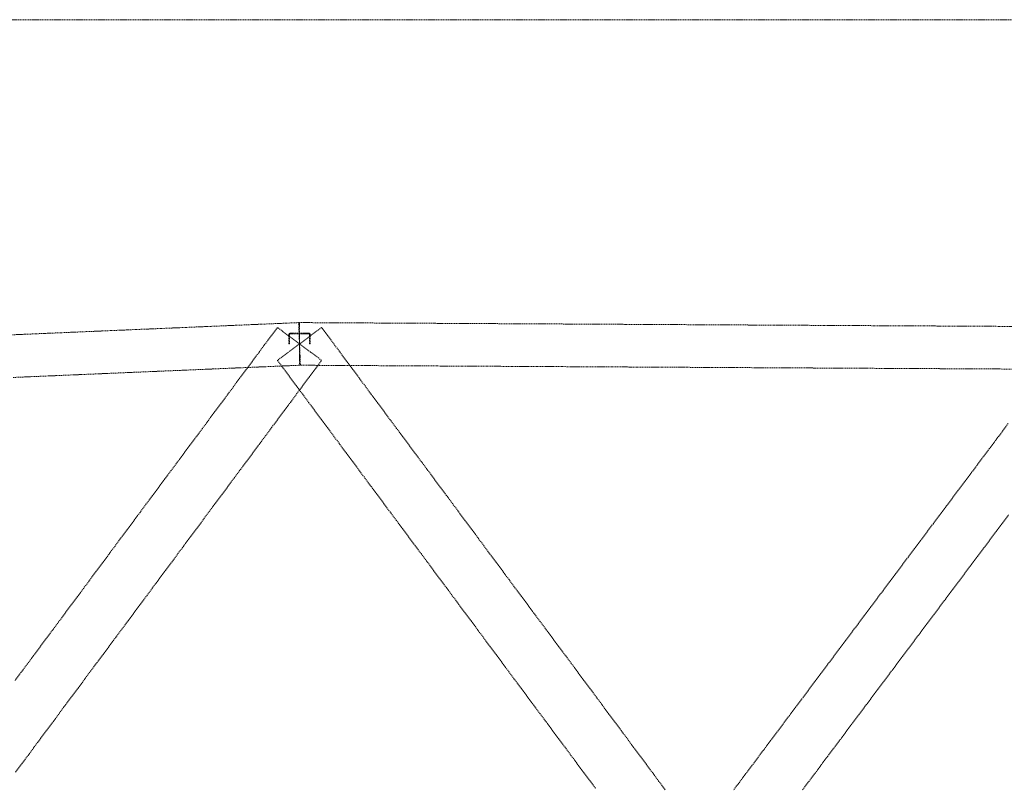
# Model space of a CAD drawing. Header units: millimetres. Extents: x -176817 to 571382, y -58489 to 156123.
# Tile 197 of 256: x 150336 to 155878, y -9437 to -5129. Entities that reach past the tile are written whole.
import ezdxf

# ---------------------------------------------------------------- set-up
doc = ezdxf.new("R2010")
doc.units = ezdxf.units.MM
doc.header["$LTSCALE"] = 0.2
doc.linetypes.add('HIDDEN', pattern=[9.525, 6.35, -3.175])
doc.layers.add('-AAA Podkład', color=252, linetype='Continuous', lineweight=13)
doc.layers.add('-AAA Wymiar', color=1, linetype='Continuous', lineweight=18)

# ---------------------------------------------------------------- blocks, each defined once
blk = doc.blocks.new('Podkład rev.B')
at = {"layer": '-AAA Podkład', "linetype": 'HIDDEN', "ltscale": 5, "elevation": 0}
blk.add_lwpolyline([(36922.7, -22812.2), (-1301.7, -22812.2), (-1301.7, -30202.3), (36922.7, -30202.3)], close=True, dxfattribs=at)
at = {"layer": '-AAA Podkład', "linetype": 'HIDDEN', "ltscale": 5}
for points in [[(12855.1, -24756.7), (12852.6, -24696.8), (12850, -24636.8), (12847.4, -24576.9), (12844.9, -24516.9), (12774.6, -24519.9), (12704.3, -24522.9), (12634, -24525.9), (12563.6, -24528.9), (12493.3, -24531.9), (12423, -24534.9), (12352.7, -24537.9), (12282.4, -24540.9), (12212.1, -24543.9), (12141.8, -24546.9), (12071.5, -24549.9), (12001.1, -24552.9), (11930.8, -24555.8), (11860.5, -24558.8), (11790.2, -24561.8), (11719.9, -24564.8), (11649.6, -24567.8), (11579.3, -24570.8), (11509, -24573.8), (11438.6, -24576.8), (11368.3, -24579.8), (11298, -24582.8), (11227.7, -24585.8)], [(11237.9, -24825.6), (11308.2, -24822.6), (11378.5, -24819.6), (11448.9, -24816.6), (11519.2, -24813.6), (11589.5, -24810.6), (11659.8, -24807.6), (11730.1, -24804.6), (11800.4, -24801.6), (11870.7, -24798.6), (11941, -24795.6), (12011.4, -24792.6), (12081.7, -24789.6), (12152, -24786.7), (12222.3, -24783.7), (12292.6, -24780.7), (12362.9, -24777.7), (12433.2, -24774.7), (12503.5, -24771.7), (12573.9, -24768.7), (12644.2, -24765.7), (12714.5, -24762.7), (12784.8, -24759.7), (12855.1, -24756.7)], [(12974.4, -24729.3), (12912.2, -24683.1), (12850, -24636.8), (12787.8, -24590.6), (12725.6, -24544.4), (12690.4, -24591.7), (12655.3, -24639), (12620.1, -24686.3), (12585, -24733.6), (12549.8, -24780.9), (12514.7, -24828.2), (12479.5, -24875.5), (12444.4, -24922.8), (12409.2, -24970.1), (12374, -25017.4), (12338.9, -25064.7), (12303.7, -25112), (12268.6, -25159.3), (12233.4, -25206.6), (12198.3, -25253.9), (12163.1, -25301.1), (12127.9, -25348.4), (12092.8, -25395.7), (12057.6, -25443), (12022.5, -25490.3), (11987.3, -25537.6), (11952.2, -25584.9), (11917, -25632.2), (11881.9, -25679.5), (11846.7, -25726.8), (11811.5, -25774.1), (11776.4, -25821.4), (11741.2, -25868.7), (11706.1, -25916), (11670.9, -25963.3), (11635.8, -26010.6), (11600.6, -26057.9), (11565.4, -26105.2), (11530.3, -26152.5), (11495.1, -26199.8), (11460, -26247.1), (11424.8, -26294.4), (11389.7, -26341.7), (11354.5, -26389), (11319.4, -26436.3), (11284.2, -26483.6), (11249, -26530.9)], [(11251.7, -27046.9), (11286.9, -26999.6), (11322.1, -26952.3), (11357.2, -26905), (11392.4, -26857.7), (11427.5, -26810.4), (11462.7, -26763.1), (11497.8, -26715.8), (11533, -26668.5), (11568.1, -26621.2), (11603.3, -26573.9), (11638.5, -26526.6), (11673.6, -26479.3), (11708.8, -26432), (11743.9, -26384.7), (11779.1, -26337.5), (11814.2, -26290.2), (11849.4, -26242.9), (11884.6, -26195.6), (11919.7, -26148.3), (11954.9, -26101), (11990, -26053.7), (12025.2, -26006.4), (12060.3, -25959.1), (12095.5, -25911.8), (12130.6, -25864.5), (12165.8, -25817.2), (12201, -25769.9), (12236.1, -25722.6), (12271.3, -25675.3), (12306.4, -25628), (12341.6, -25580.7), (12376.7, -25533.4), (12411.9, -25486.1), (12447.1, -25438.8), (12482.2, -25391.5), (12517.4, -25344.2), (12552.5, -25296.9), (12587.7, -25249.6), (12622.8, -25202.3), (12658, -25155), (12693.1, -25107.7), (12728.3, -25060.4), (12763.5, -25013.1), (12798.6, -24965.8), (12833.8, -24918.5), (12868.9, -24871.2), (12904.1, -24823.9), (12939.2, -24776.6), (12974.4, -24729.3)], [(14908, -27145.8), (14872.8, -27098.5), (14837.7, -27051.2), (14802.5, -27003.9), (14767.4, -26956.6), (14732.2, -26909.3), (14697.1, -26862), (14661.9, -26814.7), (14626.7, -26767.4), (14591.6, -26720.1), (14556.4, -26672.8), (14521.3, -26625.5), (14486.1, -26578.2), (14451, -26530.9), (14415.8, -26483.6), (14380.6, -26436.3), (14345.5, -26389), (14310.3, -26341.7), (14275.2, -26294.4), (14240, -26247.1), (14204.9, -26199.8), (14169.7, -26152.5), (14134.6, -26105.2), (14099.4, -26057.9), (14064.2, -26010.6), (14029.1, -25963.3), (13993.9, -25916), (13958.8, -25868.7), (13923.6, -25821.4), (13888.5, -25774.1), (13853.3, -25726.8), (13818.1, -25679.5), (13783, -25632.2), (13747.8, -25584.9), (13712.7, -25537.6), (13677.5, -25490.3), (13642.4, -25443), (13607.2, -25395.7), (13572.1, -25348.4), (13536.9, -25301.1), (13501.7, -25253.9), (13466.6, -25206.6), (13431.4, -25159.3), (13396.3, -25112), (13361.1, -25064.7), (13326, -25017.4), (13290.8, -24970.1), (13255.6, -24922.8), (13220.5, -24875.5), (13185.3, -24828.2), (13150.2, -24780.9), (13115, -24733.6), (13079.9, -24686.3), (13044.7, -24639), (13009.6, -24591.7), (12974.4, -24544.4), (12912.2, -24590.6), (12850, -24636.8), (12787.8, -24683.1), (12725.6, -24729.3), (12760.8, -24776.6), (12795.9, -24823.9), (12831.1, -24871.2), (12866.2, -24918.5), (12901.4, -24965.8), (12936.5, -25013.1), (12971.7, -25060.4), (13006.9, -25107.7), (13042, -25155), (13077.2, -25202.3), (13112.3, -25249.6), (13147.5, -25296.9), (13182.6, -25344.2), (13217.8, -25391.5), (13252.9, -25438.8), (13288.1, -25486.1), (13323.3, -25533.4), (13358.4, -25580.7), (13393.6, -25628), (13428.7, -25675.3), (13463.9, -25722.6), (13499, -25769.9), (13534.2, -25817.2), (13569.4, -25864.5), (13604.5, -25911.8), (13639.7, -25959.1), (13674.8, -26006.4), (13710, -26053.7), (13745.1, -26101), (13780.3, -26148.3), (13815.4, -26195.6), (13850.6, -26242.9), (13885.8, -26290.2), (13920.9, -26337.5), (13956.1, -26384.7), (13991.2, -26432), (14026.4, -26479.3), (14061.5, -26526.6), (14096.7, -26573.9), (14131.9, -26621.2), (14167, -26668.5), (14202.2, -26715.8), (14237.3, -26763.1), (14272.5, -26810.4), (14307.6, -26857.7), (14342.8, -26905), (14377.9, -26952.3), (14413.1, -26999.6), (14448.3, -27046.9), (14483.4, -27094.2), (14518.6, -27141.5)], [(16858.5, -24538.3), (16788.1, -24537.9), (16717.8, -24537.6), (16647.5, -24537.2), (16577.2, -24536.8), (16506.9, -24536.4), (16436.6, -24536), (16366.3, -24535.7), (16296, -24535.3), (16225.6, -24534.9), (16155.3, -24534.5), (16085, -24534.2), (16014.7, -24533.8), (15944.4, -24533.4), (15874.1, -24533), (15803.8, -24532.7), (15733.5, -24532.3), (15663.1, -24531.9), (15592.8, -24531.5), (15522.5, -24531.2), (15452.2, -24530.8), (15381.9, -24530.4), (15311.6, -24530), (15241.3, -24529.6), (15171, -24529.3), (15100.6, -24528.9), (15030.3, -24528.5), (14960, -24528.1), (14889.7, -24527.8), (14819.4, -24527.4), (14749.1, -24527), (14678.8, -24526.6), (14608.5, -24526.3), (14538.1, -24525.9), (14467.8, -24525.5), (14397.5, -24525.1), (14327.2, -24524.7), (14256.9, -24524.4), (14186.6, -24524), (14116.3, -24523.6), (14046, -24523.2), (13975.6, -24522.9), (13905.3, -24522.5), (13835, -24522.1), (13764.7, -24521.7), (13694.4, -24521.4), (13624.1, -24521), (13553.8, -24520.6), (13483.5, -24520.2), (13413.1, -24519.9), (13342.8, -24519.5), (13272.5, -24519.1), (13202.2, -24518.7), (13131.9, -24518.3), (13061.6, -24518), (12991.3, -24517.6), (12921, -24517.2), (12850.6, -24516.8), (12850.3, -24576.8), (12850, -24636.8), (12849.7, -24696.8), (12849.4, -24756.8), (12919.7, -24757.2), (12990, -24757.6), (13060.3, -24758), (13130.6, -24758.3), (13200.9, -24758.7), (13271.2, -24759.1), (13341.5, -24759.5), (13411.9, -24759.9), (13482.2, -24760.2), (13552.5, -24760.6), (13622.8, -24761), (13693.1, -24761.4), (13763.4, -24761.7), (13833.7, -24762.1), (13904, -24762.5), (13974.4, -24762.9), (14044.7, -24763.2), (14115, -24763.6), (14185.3, -24764), (14255.6, -24764.4), (14325.9, -24764.7), (14396.2, -24765.1), (14466.5, -24765.5), (14536.9, -24765.9), (14607.2, -24766.3), (14677.5, -24766.6), (14747.8, -24767), (14818.1, -24767.4), (14888.4, -24767.8), (14958.7, -24768.1), (15029, -24768.5), (15099.4, -24768.9), (15169.7, -24769.3), (15240, -24769.6), (15310.3, -24770), (15380.6, -24770.4), (15450.9, -24770.8), (15521.2, -24771.1), (15591.5, -24771.5), (15661.9, -24771.9), (15732.2, -24772.3), (15802.5, -24772.7), (15872.8, -24773), (15943.1, -24773.4), (16013.4, -24773.8), (16083.7, -24774.2), (16154, -24774.5), (16224.4, -24774.9), (16294.7, -24775.3), (16365, -24775.7), (16435.3, -24776), (16505.6, -24776.4), (16575.9, -24776.8), (16646.2, -24777.2), (16716.5, -24777.5), (16786.9, -24777.9), (16857.2, -24778.3)], [(12910, -24636.8), (12910, -24584.6), (12910, -24584.4), (12910, -24584.2), (12910, -24584), (12910, -24583.8), (12909.9, -24583.6), (12909.9, -24583.4), (12909.9, -24583.2), (12909.8, -24583), (12909.8, -24582.8), (12909.8, -24582.6), (12909.7, -24582.4), (12909.7, -24582.2), (12909.6, -24582), (12909.5, -24581.9), (12909.5, -24581.7), (12909.4, -24581.5), (12909.3, -24581.3), (12909.2, -24581.1), (12909.1, -24581), (12909.1, -24580.8), (12909, -24580.6), (12908.9, -24580.4), (12908.8, -24580.3), (12908.7, -24580.1), (12908.5, -24579.9), (12908.4, -24579.8), (12908.3, -24579.6), (12908.2, -24579.5), (12908.1, -24579.3), (12907.9, -24579.2), (12907.8, -24579), (12907.7, -24578.9), (12907.5, -24578.7), (12907.4, -24578.6), (12907.2, -24578.5), (12907.1, -24578.3), (12906.9, -24578.2), (12906.8, -24578.1), (12906.6, -24578), (12906.5, -24577.9), (12906.3, -24577.8), (12906.1, -24577.7), (12906, -24577.6), (12905.8, -24577.5), (12905.6, -24577.4), (12905.4, -24577.3), (12905.2, -24577.2), (12905.1, -24577.1), (12904.9, -24577.1), (12904.7, -24577), (12904.5, -24576.9), (12904.3, -24576.9), (12904.1, -24576.8), (12903.9, -24576.8), (12903.8, -24576.7), (12903.6, -24576.7), (12903.4, -24576.6), (12903.2, -24576.6), (12903, -24576.6), (12902.8, -24576.6), (12902.6, -24576.5), (12902.4, -24576.5), (12902.2, -24576.5), (12902, -24576.5), (12850, -24576.5), (12798, -24576.5), (12797.8, -24576.5), (12797.6, -24576.5), (12797.4, -24576.5), (12797.2, -24576.6), (12797, -24576.6), (12796.8, -24576.6), (12796.6, -24576.6), (12796.4, -24576.7), (12796.2, -24576.7), (12796.1, -24576.8), (12795.9, -24576.8), (12795.7, -24576.9), (12795.5, -24576.9), (12795.3, -24577), (12795.1, -24577.1), (12794.9, -24577.1), (12794.8, -24577.2), (12794.6, -24577.3), (12794.4, -24577.4), (12794.2, -24577.5), (12794, -24577.6), (12793.9, -24577.7), (12793.7, -24577.8), (12793.5, -24577.9), (12793.4, -24578), (12793.2, -24578.1), (12793.1, -24578.2), (12792.9, -24578.3), (12792.8, -24578.5), (12792.6, -24578.6), (12792.5, -24578.7), (12792.3, -24578.9), (12792.2, -24579), (12792.1, -24579.2), (12791.9, -24579.3), (12791.8, -24579.5), (12791.7, -24579.6), (12791.6, -24579.8), (12791.5, -24579.9), (12791.3, -24580.1), (12791.2, -24580.3), (12791.1, -24580.4), (12791, -24580.6), (12790.9, -24580.8), (12790.9, -24580.9), (12790.8, -24581.1), (12790.7, -24581.3), (12790.6, -24581.5), (12790.5, -24581.7), (12790.5, -24581.9), (12790.4, -24582), (12790.3, -24582.2), (12790.3, -24582.4), (12790.2, -24582.6), (12790.2, -24582.8), (12790.2, -24583), (12790.1, -24583.2), (12790.1, -24583.4), (12790.1, -24583.6), (12790, -24583.8), (12790, -24584), (12790, -24584.2), (12790, -24584.4), (12790, -24584.6), (12790, -24636.8), (12794, -24636.8), (12794, -24584.6), (12794, -24584.5), (12794, -24584.4), (12794, -24584.3), (12794, -24584.2), (12794, -24584.1), (12794, -24584), (12794.1, -24583.9), (12794.1, -24583.8), (12794.1, -24583.7), (12794.1, -24583.6), (12794.1, -24583.5), (12794.2, -24583.4), (12794.2, -24583.3), (12794.2, -24583.2), (12794.3, -24583.1), (12794.3, -24583), (12794.3, -24582.9), (12794.4, -24582.8), (12794.4, -24582.8), (12794.5, -24582.7), (12794.5, -24582.6), (12794.6, -24582.5), (12794.6, -24582.4), (12794.7, -24582.3), (12794.7, -24582.2), (12794.8, -24582.2), (12794.8, -24582.1), (12794.9, -24582), (12795, -24581.9), (12795, -24581.9), (12795.1, -24581.8), (12795.2, -24581.7), (12795.2, -24581.6), (12795.3, -24581.6), (12795.4, -24581.5), (12795.5, -24581.5), (12795.5, -24581.4), (12795.6, -24581.3), (12795.7, -24581.3), (12795.8, -24581.2), (12795.9, -24581.2), (12795.9, -24581.1), (12796, -24581.1), (12796.1, -24581), (12796.2, -24581), (12796.3, -24580.9), (12796.4, -24580.9), (12796.5, -24580.8), (12796.6, -24580.8), (12796.6, -24580.8), (12796.7, -24580.7), (12796.8, -24580.7), (12796.9, -24580.7), (12797, -24580.7), (12797.1, -24580.6), (12797.2, -24580.6), (12797.3, -24580.6), (12797.4, -24580.6), (12797.5, -24580.6), (12797.6, -24580.6), (12797.7, -24580.5), (12797.8, -24580.5), (12797.9, -24580.5), (12798, -24580.5), (12850, -24580.5), (12902, -24580.5), (12902.1, -24580.5), (12902.2, -24580.5), (12902.3, -24580.5), (12902.4, -24580.6), (12902.5, -24580.6), (12902.6, -24580.6), (12902.7, -24580.6), (12902.8, -24580.6), (12902.9, -24580.6), (12903, -24580.7), (12903.1, -24580.7), (12903.2, -24580.7), (12903.3, -24580.7), (12903.4, -24580.8), (12903.4, -24580.8), (12903.5, -24580.8), (12903.6, -24580.9), (12903.7, -24580.9), (12903.8, -24581), (12903.9, -24581), (12904, -24581.1), (12904.1, -24581.1), (12904.1, -24581.2), (12904.2, -24581.2), (12904.3, -24581.3), (12904.4, -24581.3), (12904.5, -24581.4), (12904.5, -24581.5), (12904.6, -24581.5), (12904.7, -24581.6), (12904.8, -24581.6), (12904.8, -24581.7), (12904.9, -24581.8), (12905, -24581.9), (12905, -24581.9), (12905.1, -24582), (12905.2, -24582.1), (12905.2, -24582.2), (12905.3, -24582.2), (12905.3, -24582.3), (12905.4, -24582.4), (12905.4, -24582.5), (12905.5, -24582.6), (12905.5, -24582.7), (12905.6, -24582.8), (12905.6, -24582.8), (12905.7, -24582.9), (12905.7, -24583), (12905.7, -24583.1), (12905.8, -24583.2), (12905.8, -24583.3), (12905.8, -24583.4), (12905.9, -24583.5), (12905.9, -24583.6), (12905.9, -24583.7), (12905.9, -24583.8), (12905.9, -24583.9), (12906, -24584), (12906, -24584.1), (12906, -24584.2), (12906, -24584.3), (12906, -24584.4), (12906, -24584.5), (12906, -24584.6), (12906, -24636.8), (12910, -24636.8)], [(16839.2, -25084.1), (16804.1, -25131.1), (16768.9, -25178), (16733.8, -25224.9), (16698.6, -25271.8), (16663.5, -25318.7), (16628.3, -25365.7), (16593.1, -25412.6), (16558, -25459.5), (16522.8, -25506.4), (16487.7, -25553.4), (16452.5, -25600.3), (16417.4, -25647.2), (16382.2, -25694.1), (16347, -25741), (16311.9, -25788), (16276.7, -25834.9), (16241.6, -25881.8), (16206.4, -25928.7), (16171.3, -25975.7), (16136.1, -26022.6), (16101, -26069.5), (16065.8, -26116.4), (16030.6, -26163.3), (15995.5, -26210.3), (15960.3, -26257.2), (15925.2, -26304.1), (15890, -26351), (15854.9, -26398), (15819.7, -26444.9), (15784.5, -26491.8), (15749.4, -26538.7), (15714.2, -26585.6), (15679.1, -26632.6), (15643.9, -26679.5), (15608.8, -26726.4), (15573.6, -26773.3), (15538.5, -26820.2), (15503.3, -26867.2), (15468.1, -26914.1), (15433, -26961), (15397.8, -27007.9), (15362.7, -27054.9), (15327.5, -27101.8), (15292.4, -27148.7)], [(15681.1, -27146.9), (15716.2, -27100), (15751.4, -27053.1), (15786.5, -27006.1), (15821.7, -26959.2), (15856.9, -26912.3), (15892, -26865.4), (15927.2, -26818.4), (15962.3, -26771.5), (15997.5, -26724.6), (16032.6, -26677.7), (16067.8, -26630.8), (16103, -26583.8), (16138.1, -26536.9), (16173.3, -26490), (16208.4, -26443.1), (16243.6, -26396.1), (16278.7, -26349.2), (16313.9, -26302.3), (16349, -26255.4), (16384.2, -26208.5), (16419.4, -26161.5), (16454.5, -26114.6), (16489.7, -26067.7), (16524.8, -26020.8), (16560, -25973.8), (16595.1, -25926.9), (16630.3, -25880), (16665.5, -25833.1), (16700.6, -25786.2), (16735.8, -25739.2), (16770.9, -25692.3), (16806.1, -25645.4), (16841.2, -25598.5)]]:
    blk.add_lwpolyline(points, dxfattribs=at)

msp = doc.modelspace()

# ---------------------------------------------------------------- block references
at = {"layer": '-AAA Wymiar'}
msp.add_blockref('Podkład rev.B', (139060.9118, 17683.4632, 0), dxfattribs=at)

doc.saveas('drawing.dxf')
